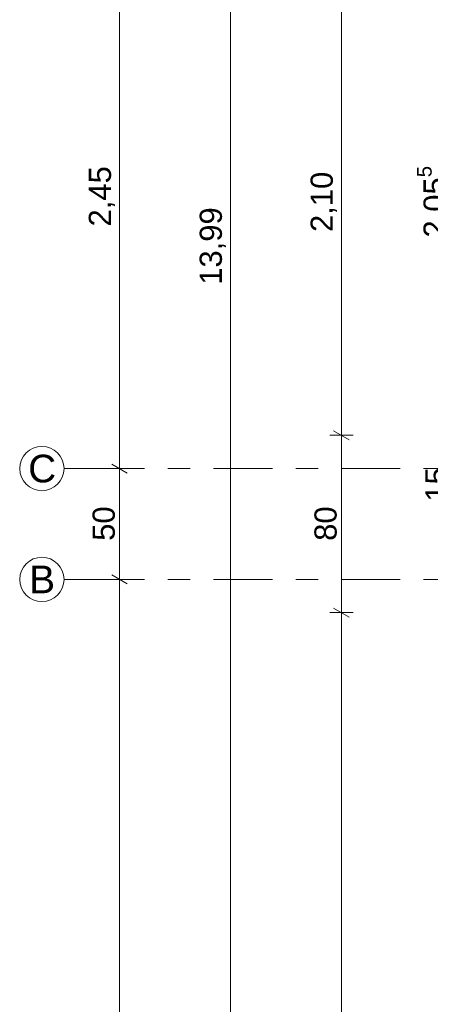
# Model space of a CAD drawing. Header units: metres. Extents: x -4 to 100, y -11 to 17.
# Tile 15 of 256: x -3.62 to -1.77, y 3.43 to 7.87. Entities that reach past the tile are written whole.
import ezdxf

# ---------------------------------------------------------------- set-up
doc = ezdxf.new("R2010")
doc.units = ezdxf.units.M
doc.header["$MEASUREMENT"] = 0
doc.linetypes.add('Strichlinie doppelt', pattern=[0.546806, 0.264583, -0.105833, 0.070556, -0.105833])
doc.layers.add('152 - Bemaßung_ Beschriftung.Ausbau', color=7, linetype='Continuous')
doc.layers.add('451 - Universal.Achsen Raster', color=7, linetype='Continuous')
doc.styles.add('ERSTELLTER_STIL_2', font='txt')
doc.dimstyles.new('ERSTELLTER_STIL__12', dxfattribs={"dimtxt": 0.1, "dimasz": 0.0532, "dimexe": 0.18, "dimexo": 0.0625, "dimgap": 0, "dimtad": 1, "dimzin": 0, "dimdsep": 46, "dimtxsty": 'ERSTELLTER_STIL_2', "dimblk": 'ARROWHEAD_2', "dimblk1": 'ARROWHEAD_2', "dimblk2": 'ARROWHEAD_2', "dimcen": 0.09, "dimse1": 1, "dimse2": 1, "dimclrd": 256, "dimclre": 256, "dimclrt": 256, "dimazin": 0, "dimtfac": 1, "dimtdec": 4, "dimtmove": 0, "dimatfit": 3, "dimfxl": 1, "dimtolj": 1, "dimtzin": 0, "dimarcsym": 0})
doc.dimstyles.new('ERSTELLTER_STIL__3', dxfattribs={"dimtxt": 0.1, "dimasz": 0.0532, "dimexe": 0.18, "dimexo": 0.0625, "dimgap": 0, "dimtad": 1, "dimzin": 0, "dimdsep": 46, "dimtxsty": 'ERSTELLTER_STIL_2', "dimblk": 'ARROWHEAD_2', "dimblk1": 'ARROWHEAD_2', "dimblk2": 'ARROWHEAD_2', "dimcen": 0.09, "dimse1": 1, "dimse2": 1, "dimclrd": 7, "dimclre": 7, "dimclrt": 7, "dimazin": 0, "dimtfac": 1, "dimtdec": 4, "dimtmove": 0, "dimatfit": 3, "dimfxl": 1, "dimtolj": 1, "dimtzin": 0, "dimarcsym": 0})

# ---------------------------------------------------------------- blocks, each defined once
blk = doc.blocks.new('*D275')
at = {"layer": '152 - Bemaßung_ Beschriftung.Ausbau', "color": 160, "linetype": 'Continuous', "lineweight": 5, "true_color": 0x3232ff}
for p, q in [((-3.1225, 5.35), (-3.2275, 5.35)), ((-3.21, 5.3702), (-3.14, 5.3298)), ((-3.175, 0.55), (-3.175, 5.35)), ((-3.1225, 0.55), (-3.2275, 0.55)), ((-3.21, 0.5702), (-3.14, 0.5298)), ((-3.175, 0.005), (-3.175, 0.55))]:
    blk.add_line(p, q, dxfattribs=at)
at = {"layer": '152 - Bemaßung_ Beschriftung.Ausbau', "color": 160, "lineweight": 5, "true_color": 0x3232ff, "insert": (-3.195, 2.817), "char_height": 0.1, "attachment_point": 7, "rotation": 90, "style": 'ERSTELLTER_STIL_2'}
blk.add_mtext('\\A1;{\\pql;\\fArial|b0|i0|c0|p38;4,80}', dxfattribs=at)
blk = doc.blocks.new('ARROWHEAD_2')
at = {"color": 0, "linetype": 'Continuous', "lineweight": 0}
for p, q in [((0, 0), (-1, 0)), ((-0.378, -0.655), (0.378, 0.655))]:
    blk.add_line(p, q, dxfattribs=at)
blk = doc.blocks.new('*D276')
at = {"layer": '152 - Bemaßung_ Beschriftung.Ausbau', "color": 160, "linetype": 'Continuous', "lineweight": 5, "true_color": 0x3232ff}
for p, q in [((-3.21, 5.8702), (-3.14, 5.8298)), ((-3.1225, 5.85), (-3.2275, 5.85)), ((-3.175, 5.35), (-3.175, 5.85)), ((-3.1225, 5.35), (-3.2275, 5.35)), ((-3.21, 5.3702), (-3.14, 5.3298))]:
    blk.add_line(p, q, dxfattribs=at)
at = {"layer": '152 - Bemaßung_ Beschriftung.Ausbau', "color": 160, "lineweight": 5, "true_color": 0x3232ff, "insert": (-3.195, 5.5241), "char_height": 0.1, "attachment_point": 7, "rotation": 90, "style": 'ERSTELLTER_STIL_2'}
blk.add_mtext('\\A1;{\\pql;\\fArial|b0|i0|c0|p38;50}', dxfattribs=at)
blk = doc.blocks.new('*D277')
at = {"layer": '152 - Bemaßung_ Beschriftung.Ausbau', "color": 160, "linetype": 'Continuous', "lineweight": 5, "true_color": 0x3232ff}
for p, q in [((-3.21, 8.3202), (-3.14, 8.2798)), ((-3.1225, 8.3), (-3.2275, 8.3)), ((-3.175, 5.85), (-3.175, 8.3)), ((-3.21, 5.8702), (-3.14, 5.8298)), ((-3.1225, 5.85), (-3.2275, 5.85))]:
    blk.add_line(p, q, dxfattribs=at)
at = {"layer": '152 - Bemaßung_ Beschriftung.Ausbau', "color": 160, "lineweight": 5, "true_color": 0x3232ff, "insert": (-3.195, 6.942), "char_height": 0.1, "attachment_point": 7, "rotation": 90, "style": 'ERSTELLTER_STIL_2'}
blk.add_mtext('\\A1;{\\pql;\\fArial|b0|i0|c0|p38;2,45}', dxfattribs=at)
blk = doc.blocks.new('*D420')
at = {"layer": '152 - Bemaßung_ Beschriftung.Ausbau', "color": 7, "linetype": 'Continuous', "lineweight": 5}
for p, q in [((-1.71, 5.8927), (-1.64, 5.8523)), ((-1.675, 0.245), (-1.675, 5.8725)), ((-1.6225, 0.245), (-1.7275, 0.245)), ((-1.71, 0.2652), (-1.64, 0.2248)), ((-1.675, 0.005), (-1.675, 0.245))]:
    blk.add_line(p, q, dxfattribs=at)
at = {"layer": '152 - Bemaßung_ Beschriftung.Ausbau', "color": 7, "lineweight": 5, "char_height": 0.1, "attachment_point": 7, "rotation": 90, "style": 'ERSTELLTER_STIL_2'}
for s, insert in [('\\A1;{\\pql;\\fArial|b0|i0|c0|p38;15}', (-1.695, 5.7005)), ('\\A1;{\\pql;\\fArial|b0|i0|c0|p38;5,62\\fArial|b0|i0|c0|p38;\\A1{\\H.66x;\\S75^  ;}}', (-1.6756, 2.7997))]:
    blk.add_mtext(s, dxfattribs=dict(at, insert=insert))
blk = doc.blocks.new('*D422')
at = {"layer": '152 - Bemaßung_ Beschriftung.Ausbau', "color": 7, "linetype": 'Continuous', "lineweight": 5}
for p, q in [((-1.71, 8.0977), (-1.64, 8.0573)), ((-1.675, 6.0225), (-1.675, 8.0775)), ((-1.71, 6.0427), (-1.64, 6.0023)), ((-1.6225, 6.0225), (-1.7275, 6.0225)), ((-1.675, 5.8725), (-1.675, 6.0225))]:
    blk.add_line(p, q, dxfattribs=at)
at = {"layer": '152 - Bemaßung_ Beschriftung.Ausbau', "color": 7, "lineweight": 5, "char_height": 0.1, "attachment_point": 7, "rotation": 90, "style": 'ERSTELLTER_STIL_2'}
for s, insert in [('\\A1;{\\pql;\\fArial|b0|i0|c0|p38;15}', (-1.6845, 8.0774)), ('\\A1;{\\pql;\\fArial|b0|i0|c0|p38;2,05\\fArial|b0|i0|c0|p38;\\A1{\\H.66x;\\S5^  ;}}', (-1.6756, 6.8919))]:
    blk.add_mtext(s, dxfattribs=dict(at, insert=insert))
blk = doc.blocks.new('*D431')
at = {"layer": '152 - Bemaßung_ Beschriftung.Ausbau', "color": 7, "linetype": 'Continuous', "lineweight": 5}
for p, q in [((-2.21, 5.2202), (-2.14, 5.1798)), ((-2.175, 0.7), (-2.175, 5.2)), ((-2.21, 0.7202), (-2.14, 0.6798)), ((-2.1225, 0.7), (-2.2275, 0.7)), ((-2.175, 0.25), (-2.175, 0.7))]:
    blk.add_line(p, q, dxfattribs=at)
at = {"layer": '152 - Bemaßung_ Beschriftung.Ausbau', "color": 7, "lineweight": 5, "insert": (-2.195, 2.817), "char_height": 0.1, "attachment_point": 7, "rotation": 90, "style": 'ERSTELLTER_STIL_2'}
blk.add_mtext('\\A1;{\\pql;\\fArial|b0|i0|c0|p38;4,50}', dxfattribs=at)
blk = doc.blocks.new('*D432')
at = {"layer": '152 - Bemaßung_ Beschriftung.Ausbau', "color": 7, "linetype": 'Continuous', "lineweight": 5}
for p, q in [((-2.21, 6.0202), (-2.14, 5.9798)), ((-2.175, 5.2), (-2.175, 6)), ((-2.1225, 5.2), (-2.2275, 5.2)), ((-2.21, 5.2202), (-2.14, 5.1798)), ((-2.175, 0.7), (-2.175, 5.2))]:
    blk.add_line(p, q, dxfattribs=at)
at = {"layer": '152 - Bemaßung_ Beschriftung.Ausbau', "color": 7, "lineweight": 5, "insert": (-2.195, 5.5241), "char_height": 0.1, "attachment_point": 7, "rotation": 90, "style": 'ERSTELLTER_STIL_2'}
blk.add_mtext('\\A1;{\\pql;\\fArial|b0|i0|c0|p38;80}', dxfattribs=at)
blk = doc.blocks.new('*D433')
at = {"layer": '152 - Bemaßung_ Beschriftung.Ausbau', "color": 7, "linetype": 'Continuous', "lineweight": 5}
for p, q in [((-2.21, 8.1202), (-2.14, 8.0798)), ((-2.175, 6), (-2.175, 8.1)), ((-2.1225, 6), (-2.2275, 6)), ((-2.21, 6.0202), (-2.14, 5.9798)), ((-2.175, 5.2), (-2.175, 6))]:
    blk.add_line(p, q, dxfattribs=at)
at = {"layer": '152 - Bemaßung_ Beschriftung.Ausbau', "color": 7, "lineweight": 5, "insert": (-2.195, 6.917), "char_height": 0.1, "attachment_point": 7, "rotation": 90, "style": 'ERSTELLTER_STIL_2'}
blk.add_mtext('\\A1;{\\pql;\\fArial|b0|i0|c0|p38;2,10}', dxfattribs=at)
blk = doc.blocks.new('*D434')
at = {"layer": '152 - Bemaßung_ Beschriftung.Ausbau', "color": 7, "linetype": 'Continuous', "lineweight": 5}
for p, q in [((-2.21, 8.5202), (-2.14, 8.4798)), ((-2.175, 8.1), (-2.175, 8.5)), ((-2.1225, 8.1), (-2.2275, 8.1)), ((-2.21, 8.1202), (-2.14, 8.0798)), ((-2.175, 6), (-2.175, 8.1))]:
    blk.add_line(p, q, dxfattribs=at)
at = {"layer": '152 - Bemaßung_ Beschriftung.Ausbau', "color": 7, "lineweight": 5, "insert": (-2.195, 8.2241), "char_height": 0.1, "attachment_point": 7, "rotation": 90, "style": 'ERSTELLTER_STIL_2'}
blk.add_mtext('\\A1;{\\pql;\\fArial|b0|i0|c0|p38;40}', dxfattribs=at)
blk = doc.blocks.new('*D440')
at = {"layer": '152 - Bemaßung_ Beschriftung.Ausbau', "color": 7, "linetype": 'Continuous', "lineweight": 5}
for p, q in [((-2.64, 13.8248), (-2.71, 13.8652)), ((-2.675, 13.845), (-2.675, 13.8792)), ((-2.6225, 13.845), (-2.7275, 13.845)), ((-2.675, -0.145), (-2.675, 13.845)), ((-2.71, -0.1248), (-2.64, -0.1652)), ((-2.6225, -0.145), (-2.7275, -0.145)), ((-2.675, -0.1792), (-2.675, -0.145))]:
    blk.add_line(p, q, dxfattribs=at)
at = {"layer": '152 - Bemaßung_ Beschriftung.Ausbau', "color": 7, "lineweight": 5, "insert": (-2.695, 6.679), "char_height": 0.1, "attachment_point": 7, "rotation": 90, "style": 'ERSTELLTER_STIL_2'}
blk.add_mtext('\\A1;{\\pql;\\fArial|b0|i0|c0|p38;13,99}', dxfattribs=at)

msp = doc.modelspace()

# ---------------------------------------------------------------- linework, layer by layer
at = {"layer": '451 - Universal.Achsen Raster', "color": 160, "linetype": 'Strichlinie doppelt', "lineweight": 9, "true_color": 0x3232ff}
for p, q in [((-3.175, 5.85), (-3.425, 5.85)), ((64.935, 5.85), (-3.175, 5.85)), ((-3.175, 5.35), (-3.425, 5.35)), ((64.935, 5.35), (-3.175, 5.35))]:
    msp.add_line(p, q, dxfattribs=at)
at = {"layer": '451 - Universal.Achsen Raster', "color": 160, "linetype": 'Continuous', "lineweight": 9, "true_color": 0x3232ff}
for centre in [(-3.525, 5.85), (-3.525, 5.35)]:
    msp.add_circle(centre, 0.1, dxfattribs=at)
at = {"layer": '451 - Universal.Achsen Raster', "color": 160, "linetype": 'Strichlinie doppelt', "lineweight": 9, "true_color": 0x3232ff}
for p in [(-3.175, 5.85), (-3.175, 5.85), (-3.175, 5.35), (-3.175, 5.35)]:
    msp.add_point(p, dxfattribs=at)

# ---------------------------------------------------------------- texts
at = {"layer": '451 - Universal.Achsen Raster', "color": 160, "lineweight": 9, "true_color": 0x3232ff, "char_height": 0.125, "attachment_point": 1, "style": 'ERSTELLTER_STIL_2'}
for s, insert in [('\\A1;{\\pql;\\pt0;\\fArial|b0|i0|c0|p38;C}', (-3.5867, 5.9125)), ('\\A1;{\\pql;\\pt0;\\fArial|b0|i0|c0|p38;B}', (-3.5821, 5.4125))]:
    msp.add_mtext(s, dxfattribs=dict(at, insert=insert))

# ---------------------------------------------------------------- dimensions: what is measured, and where the dimension line sits
at = {"layer": '152 - Bemaßung_ Beschriftung.Ausbau', "color": 7, "linetype": 'Continuous', "lineweight": 5}
for base, p1, p2, picture, middle in [((-2.675, 13.845), (-0.165, -0.145), (-0.165, 13.845), '*D440', (-2.745, 6.847)), ((-2.175, 8.5), (0.68, 8.1), (0.68, 8.5), '*D434', (-2.245, 8.3003)), ((-1.675, 8.07748225), (5.7662375, 6.02248227), (5.7662375, 8.07748225), '*D422', (-1.745, 7.15685275)), ((-2.175, 8.1), (0.68, 6), (0.68, 8.1), '*D433', (-2.245, 7.0468)), ((-2.175, 6), (0.68, 5.2), (0.68, 6), '*D432', (-2.245, 5.6003)), ((-1.675, 5.8725), (0.225, 0.245), (5.7662, 5.8725), '*D420', (-1.745, 3.1028)), ((-2.175, 5.2), (0.38, 0.7), (0.68, 5.2), '*D431', (-2.245, 2.9468))]:
    dim = msp.add_linear_dim(base=base, p1=p1, p2=p2, angle=90, dimstyle='ERSTELLTER_STIL__3', dxfattribs=at)
    dim.commit()
    dim.dimension.update_dxf_attribs({"geometry": picture, "text_midpoint": middle, "dimtype": 160, "text_rotation": 90})
at = {"layer": '152 - Bemaßung_ Beschriftung.Ausbau', "color": 160, "linetype": 'Continuous', "lineweight": 5, "true_color": 0x3232ff}
for base, p1, p2, picture, middle in [((-3.175, 8.3), (-3.425, 5.85), (-3.425, 8.3), '*D277', (-3.245, 7.0718)), ((-3.175, 5.85), (-3.425, 5.35), (-3.425, 5.85), '*D276', (-3.245, 5.6003)), ((-3.175, 5.35), (-3.425, 0.55), (-3.425, 5.35), '*D275', (-3.245, 2.9468))]:
    dim = msp.add_linear_dim(base=base, p1=p1, p2=p2, angle=90, dimstyle='ERSTELLTER_STIL__12', dxfattribs=at)
    dim.commit()
    dim.dimension.update_dxf_attribs({"geometry": picture, "text_midpoint": middle, "dimtype": 160, "text_rotation": 90})

doc.saveas('drawing.dxf')
